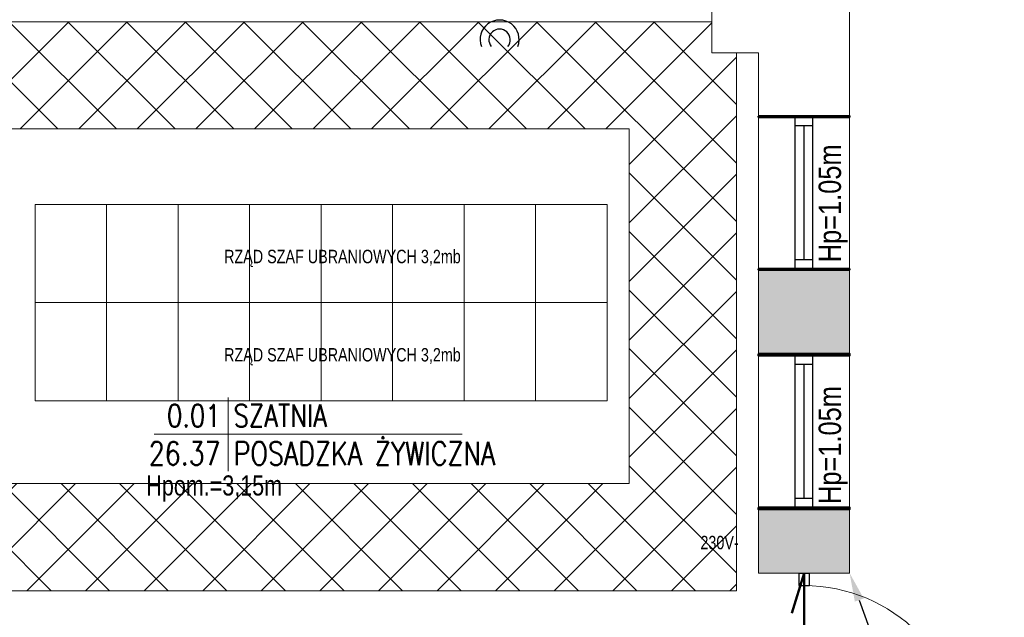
# Model space of a CAD drawing. Header units: millimetres. Extents: x 282377 to 1404227, y -783705 to 1038705.
# Tile 147 of 243: x 381866 to 382417, y 9256 to 9590. Entities that reach past the tile are written whole.
import ezdxf
from ezdxf import colors
from ezdxf.entities.mleader import LeaderData, LeaderLine
from ezdxf.enums import TextEntityAlignment as Align
from ezdxf.math import Vec2, Vec3

# ---------------------------------------------------------------- set-up
doc = ezdxf.new("R2010")
doc.units = ezdxf.units.MM
doc.layers.add('!!ELEKTRYKA', color=7, linetype='Continuous')
for name, color, linetype, lineweight in [('BA_met', 7, 'Continuous', 18), ('BA_txs', 2, 'Continuous', 18), ('Cienka', 7, 'Continuous', 18), ('PG_WIDOKOWE_CIENKIE', 7, 'Continuous', 18), ('PG_WYPOSAŻENIE', 9, 'Continuous', 18), ('PG_ŚCIANY_DZIAŁOWE', 3, 'Continuous', 18)]:
    doc.layers.add(name, color=color, linetype=linetype, lineweight=lineweight)
doc.styles.add('BIKTC', font='bikromsw.shx', dxfattribs={"width": 0.8})
doc.styles.add('BIKTS', font='bikromsw.shx', dxfattribs={"width": 0.85})
doc.styles.add('ROMANS', font='romans', dxfattribs={"width": 0.7})
doc.styles.get("Standard").update_dxf_attribs({"font": 'arial.ttf'})

# ---------------------------------------------------------------- blocks, each defined once
blk = doc.blocks.new('bikmet')
blk.add_line((0, 1.65), (0, -1.65))
at = {"style": 'ROMANS', "width": 0.8}
blk.add_attdef('NRPOM', text='', height=1, dxfattribs=at).set_placement((-0.333, 0.333), align=Align.RIGHT)
blk.add_attdef('NWAPOM', (0.25, 0.333), '', height=1, dxfattribs=at)
blk.add_attdef('RAREA', text='', height=1.042, dxfattribs=at).set_placement((-0.333, -0.333), align=Align.TOP_RIGHT)
blk.add_attdef('PODLOGA', text='', height=1.042, dxfattribs=at).set_placement((0.25, -0.333), align=Align.TOP_LEFT)

msp = doc.modelspace()

# ---------------------------------------------------------------- hatches: boundary and pattern name
at = {"layer": 'PG_WYPOSAŻENIE'}
h = msp.add_hatch(dxfattribs=at)
h.set_pattern_fill('ANSI37', color=252, scale=7.3)
h.set_pattern_definition([(45, (329153.164, 41907.945), (-16.388967, 16.388967), []), (135, (329153.164, 41907.945), (-16.388967, -16.388967), [])])
h.paths.add_polyline_path([(381848.8, 9330.77), (381848.8, 9529.17), (382206.67, 9529.17), (382206.67, 9330.77)], flags=16)
h.paths.add_polyline_path([(381788.8, 9163.36), (381788.8, 9589.17), (382253.01, 9589.17), (382253.01, 9571.86), (382266.67, 9571.86), (382266.67, 9270.77), (381848.8, 9270.77), (381848.8, 9163.36)])
at = {"layer": 'PG_ŚCIANY_DZIAŁOWE'}
h = msp.add_hatch(color=252, dxfattribs=at)
h.dxf.hatch_style = 1
h.paths.add_polyline_path([(382330.01, 9450.36), (382279.01, 9450.36), (382279.01, 9403.36), (382330.01, 9403.36)])
h = msp.add_hatch(color=252, dxfattribs=at)
h.dxf.hatch_style = 1
h.paths.add_polyline_path([(382330.01, 9316.36), (382279.01, 9316.36), (382279.01, 9280.61), (382330.01, 9280.61)])

# ---------------------------------------------------------------- linework, layer by layer
at = {"layer": '!!ELEKTRYKA', "color": 217, "linetype": 'Continuous', "lineweight": -3, "true_color": 0x93278f}
for centre, radius, start, end in [((382134.19, 9579.24), 10.89, 338.9225, 201.0775), ((382134.19, 9579.08), 5.98, 321.1199, 218.8801)]:
    msp.add_arc(centre, radius, start, end, dxfattribs=at)
at = {"color": 252, "lineweight": 20}
for p, q in [((382330.01, 9280.61), (382330.01, 9668.62)), ((382253.01, 9571.86), (382253.01, 9611.36)), ((382253.01, 9571.86), (382279.01, 9571.86)), ((382279.01, 9280.61), (382279.01, 9571.86)), ((382279.01, 9536.36), (382330.01, 9536.36)), ((382309.51, 9535.86), (382299.51, 9535.86)), ((382309.51, 9450.86), (382299.51, 9450.86)), ((382279.01, 9403.36), (382330.01, 9403.36)), ((382279.01, 9403.36), (382330.01, 9403.36)), ((382279.01, 9403.36), (382330.01, 9403.36)), ((382309.51, 9402.36), (382299.51, 9402.36)), ((382279.01, 9316.36), (382330.01, 9316.36)), ((382309.51, 9317.36), (382299.51, 9317.36)), ((382279.01, 9280.61), (382330.01, 9280.61))]:
    msp.add_line(p, q, dxfattribs=at)
at = {"color": 252}
for p, q in [((382299.51, 9450.86), (382299.51, 9535.86)), ((382309.51, 9450.86), (382309.51, 9535.86)), ((382309.51, 9530.86), (382299.51, 9530.86)), ((382304.51, 9455.86), (382304.51, 9530.86)), ((382309.51, 9455.86), (382299.51, 9455.86)), ((382299.51, 9317.36), (382299.51, 9402.36)), ((382309.51, 9317.36), (382309.51, 9402.36)), ((382309.51, 9397.36), (382299.51, 9397.36)), ((382304.51, 9322.36), (382304.51, 9397.36)), ((382309.51, 9322.36), (382299.51, 9322.36)), ((382301.51, 9280.61), (382307.51, 9280.61)), ((382301.51, 9280.61), (382301.51, 9273.61)), ((382307.51, 9273.61), (382307.51, 9280.61)), ((382301.51, 9273.61), (382307.51, 9273.61))]:
    msp.add_line(p, q, dxfattribs=at)
at = {"color": 252, "lineweight": 20}
msp.add_arc((382304.51, 9183.61), 90, 0, 90, dxfattribs=at)
at = {"layer": 'BA_met', "color": 252}
msp.add_line((381940.84, 9358.28), (382113.27, 9358.28), dxfattribs=at)
at = {"layer": 'PG_WIDOKOWE_CIENKIE', "color": 252, "lineweight": 50}
for p, q in [((382304.51, 9280.61), (382297.71, 9258.15)), ((382304.51, 9176.61), (382304.51, 9280.61))]:
    msp.add_line(p, q, dxfattribs=at)
for points in [[(382279.01, 9536.36), (382330.01, 9536.36), (382330.01, 9535.86), (382279.01, 9535.86)], [(382279.01, 9450.86), (382330.01, 9450.86), (382330.01, 9450.36), (382279.01, 9450.36)], [(382279.01, 9403.36), (382330.01, 9403.36), (382330.01, 9402.36), (382279.01, 9402.36)], [(382279.01, 9317.36), (382330.01, 9317.36), (382330.01, 9316.36), (382279.01, 9316.36)]]:
    msp.add_lwpolyline(points, close=True, dxfattribs=at)
at = {"layer": 'PG_WYPOSAŻENIE', "color": 252}
for p, q in [((381874.33, 9486.98), (381874.33, 9431.98)), ((381914.33, 9486.98), (381914.33, 9431.98)), ((381954.33, 9486.98), (381954.33, 9431.98)), ((381994.33, 9486.98), (381994.33, 9431.98)), ((382034.33, 9486.98), (382034.33, 9431.98)), ((382074.33, 9486.98), (382074.33, 9431.98)), ((382114.33, 9486.98), (382114.33, 9431.98)), ((382154.33, 9486.98), (382154.33, 9431.98)), ((382194.33, 9486.98), (382194.33, 9431.98)), ((381874.33, 9431.98), (381874.33, 9376.98)), ((381914.33, 9431.98), (381914.33, 9376.98)), ((381954.33, 9431.98), (381954.33, 9376.98)), ((381994.33, 9431.98), (381994.33, 9376.98)), ((382034.33, 9431.98), (382034.33, 9376.98)), ((382074.33, 9431.98), (382074.33, 9376.98)), ((382114.33, 9431.98), (382114.33, 9376.98)), ((382154.33, 9431.98), (382154.33, 9376.98)), ((382194.33, 9431.98), (382194.33, 9376.98))]:
    msp.add_line(p, q, dxfattribs=at)
for points in [[(381788.8, 9163.36), (381788.8, 9589.17), (382253.01, 9589.17), (382253.01, 9571.86), (382266.67, 9571.86), (382266.67, 9270.77), (381848.8, 9270.77), (381848.8, 9163.36), (381788.8, 9163.36)], [(381848.8, 9330.77), (382206.67, 9330.77), (382206.67, 9529.17), (381848.8, 9529.17), (381848.8, 9330.77)]]:
    msp.add_lwpolyline(points, dxfattribs=at)
for points in [[(382194.33, 9431.98), (381874.33, 9431.98), (381874.33, 9486.98), (382194.33, 9486.98)], [(382194.33, 9376.98), (381874.33, 9376.98), (381874.33, 9431.98), (382194.33, 9431.98)]]:
    msp.add_lwpolyline(points, close=True, dxfattribs=at)

# ---------------------------------------------------------------- block references
at = {"layer": 'BA_met', "color": 252, "xscale": 12.5, "yscale": 12.5, "zscale": 12.5}
msp.add_blockref('bikmet', (381982.26, 9358.28), dxfattribs=at).add_auto_attribs({'NRPOM': '0.01', 'NWAPOM': 'SZATNIA', 'RAREA': '26.37', 'PODLOGA': 'POSADZKA ŻYWICZNA'})

# ---------------------------------------------------------------- texts
at = {"layer": 'BA_txs', "color": 252, "style": 'BIKTS', "width": 0.85}
for p in [(382325.17, 9454.58), (382325.17, 9319.31)]:
    msp.add_text('Hp=1.05m', height=12.5, rotation=90, dxfattribs=at).set_placement(p)
at = {"layer": 'PG_WYPOSAŻENIE', "color": 252, "attachment_point": 1, "rotation": 360, "style": 'BIKTC'}
for s, insert, char_height, width in [('RZĄD SZAF UBRANIOWYCH 3,2mb', (381980.05, 9461.55), 7.5, 650.6795), ('RZĄD SZAF UBRANIOWYCH 3,2mb', (381980.05, 9406.55), 7.5, 650.6795), ('Hpom.=3,15m', (381936.55, 9335.29), 11.25, 976.0193), ('230V-', (382246.54, 9301.46), 7.5, 650.6795)]:
    msp.add_mtext(s, dxfattribs=dict(at, insert=insert, char_height=char_height, width=width))

# ---------------------------------------------------------------- leaders
at = {"layer": 'Cienka', "color": 252}
ml = msp.add_multileader_mtext('Standard', dxfattribs=at)
ml.set_content('', color=252)
ml.set_leader_properties()
ml.build(insert=Vec2(0, 0))
ml.multileader.update_dxf_attribs({"text_top_attachment_type": 0, "text_bottom_attachment_type": 0, "arrow_head_size": 16, "scale": 4})
ctx = ml.context
ctx.base_point, ctx.scale, ctx.char_height, ctx.arrow_head_size, ctx.landing_gap_size, ctx.plane_origin, ctx.plane_x_axis, ctx.plane_y_axis = Vec3(382416.55, 8858.67), 4, 16, 16, 8, Vec3(382553.46, 9626.44), Vec3(0, 1), Vec3(-1, 0)
ctx.text_align_type = 2
notes = []
notes.append((ctx, [(0, (1, 1, 0), (382416.55, 9038.68), (0, -1), 164.01, [(1, [(382330.01, 9280.61)], 256, [])])]))
ctx.mtext.insert, ctx.mtext.text_direction, ctx.mtext.rotation, ctx.mtext.alignment, ctx.mtext.flow_direction = Vec3(382408.55, 8866.67), Vec3(0, 1), 1.570796, 3, 5
for ctx, leaders in notes:
    for number, flags, end, landing, length, lines in leaders:
        leader = LeaderData()
        leader.index, (leader.has_last_leader_line, leader.has_dogleg_vector, leader.attachment_direction) = number, flags
        leader.last_leader_point, leader.dogleg_vector, leader.dogleg_length = Vec3(end), Vec3(landing), length
        for number, points, colour, breaks in lines:
            line = LeaderLine()
            line.index, line.vertices, line.color, line.breaks = number, Vec3.list(points), colors.encode_raw_color(colour), breaks
            leader.lines.append(line)
        ctx.leaders.append(leader)

doc.saveas('drawing.dxf')
